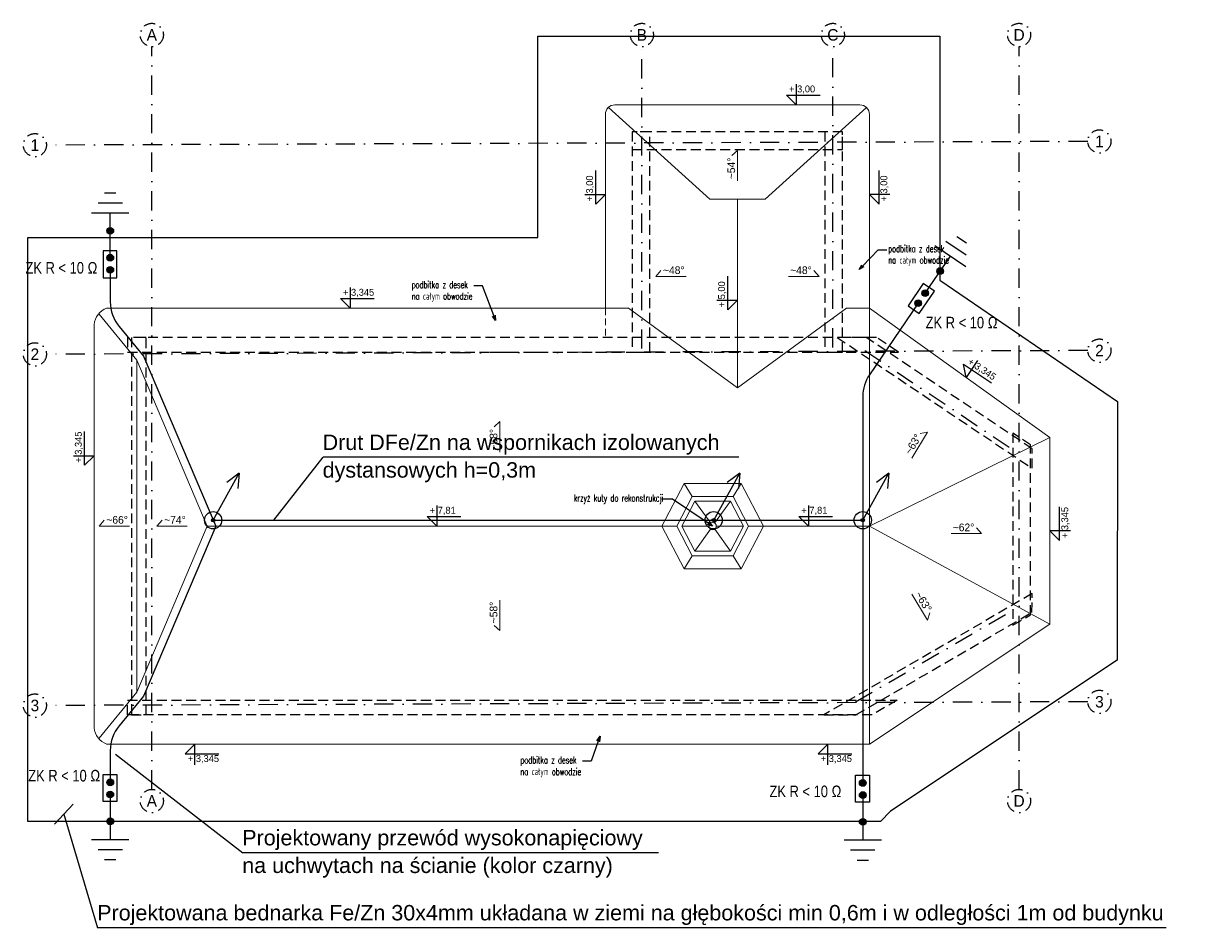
# Model space of a CAD drawing. Header units: centimetres. Extents: x 148004 to 151785, y -7215 to -1472.
# Tile 18 of 20: x 148982 to 150495, y -3514 to -2340. Entities that reach past the tile are written whole.
import ezdxf
from ezdxf import colors
from ezdxf.entities.mleader import LeaderData, LeaderLine
from ezdxf.enums import TextEntityAlignment as Align
from ezdxf.math import Vec2, Vec3

# ---------------------------------------------------------------- set-up
doc = ezdxf.new("R2010")
doc.units = ezdxf.units.CM
doc.header["$LTSCALE"] = 0.1
for name, pattern in [('DASHDOT', [1, 0.5, -0.25, 0, -0.25]), ('DASHED', [19.05, 12.7, -6.35]), ('DASHEDX2', [38.1, 25.4, -12.7])]:
    doc.linetypes.add(name, pattern=pattern)
doc.layers.get('0').update_dxf_attribs({"color": 45})
doc.layers.add('A_widok dachu', color=51, linetype='Continuous', lineweight=15)
doc.layers.add('HACZE', color=52, linetype='Continuous', lineweight=9)
for name, color, linetype in [('ELEK ODGROMÓWKA', 214, 'Continuous'), ('ELEK OPIS', 140, 'Continuous'), ('ELEK OŚWIETLENIE', 154, 'Continuous'), ('osie_R&F', 6, 'DASHDOT'), ('ozn_graficzne_PROKON', 5, 'Continuous'), ('widoki_przerywana_R&F', 4, 'DASHEDX2'), ('widoki_R&F', 4, 'Continuous')]:
    doc.layers.add(name, color=color, linetype=linetype)
doc.styles.add('arial', font='arial.ttf')
doc.styles.add('CG', font='txt')
doc.styles.add('Skala 50', font='simplex.shx', dxfattribs={"width": 0.9, "height": 10})
doc.styles.add('TECH', font='txt')

# ---------------------------------------------------------------- blocks, each defined once
blk = doc.blocks.new('osie_przyziemie')
at = {"layer": 'osie_R&F', "ltscale": 500}
for points in [[(149148.5, -6296.6), (149148.5, -5332.1)], [(149785, -5724.4), (149785, -5332.1)], [(150033, -5722.9), (150033, -5332.1)], [(150274.9, -6296.6), (150274.9, -5332.1)], [(150364.2, -5455.4), (149011.6, -5460.2)], [(150364.2, -5726.9), (149011.6, -5731.7)], [(150074.7, -5726.9), (150274.9, -5861.1)], [(150062.4, -6182.9), (150276.5, -6058.2)], [(150364.2, -6182.9), (149011.6, -6187.7)]]:
    blk.add_lwpolyline(points, dxfattribs=at)
at = {"layer": 'osie_R&F', "ltscale": 300}
for centre in [(149148.5, -5317.1), (149785, -5317.1), (150033, -5317.1), (150274.9, -5317.1), (148996.6, -5460.2), (150379.2, -5455.4), (148996.6, -5731.7), (150379.2, -5726.9), (148996.6, -6187.7), (150379.2, -6182.9), (149148.5, -6311.6), (150274.9, -6311.6)]:
    blk.add_circle(centre, 15, dxfattribs=at)
at = {"layer": 'osie_R&F', "color": 3, "ltscale": 75, "style": 'TECH'}
for s, p in [('A', (149148.5, -5317.1)), ('B', (149785, -5317.1)), ('C', (150033, -5317.1)), ('D', (150274.9, -5317.1)), ('1', (150379.2, -5455.4)), ('1', (148996.6, -5460.2)), ('2', (150379.2, -5726.9)), ('2', (148996.6, -5731.7)), ('3', (150379.2, -6182.9)), ('3', (148996.6, -6187.7)), ('A', (149148.5, -6311.6)), ('D', (150274.9, -6311.6))]:
    blk.add_text(s, height=15, dxfattribs=at).set_placement(p, align=Align.MIDDLE_CENTER)
blk = doc.blocks.new('rzut_dachu')
at = {"layer": 'A_widok dachu', "ltscale": 10}
for p, q in [((148068, -2445.8), (147750, -2445.8)), ((147737.5, -2458.3), (147737.5, -2709.8)), ((148080.5, -2720.5), (148080.5, -2458.3)), ((147909, -2568.3), (147909, -2813.3)), ((147767.5, -2709.8), (147089.8, -2709.8)), ((148080.5, -2992.8), (148080.5, -2720.5)), ((147073.5, -2731), (147073.5, -3254.5)), ((148080.5, -2992.8), (148314.9, -2877.7)), ((148314.9, -3120.1), (148314.9, -2877.7)), ((147220.5, -2992.8), (147816.7, -2992.8)), ((147937.1, -2992.8), (148080.5, -2992.8)), ((148080.5, -2992.8), (148080.5, -3275.8)), ((148314.9, -3120.1), (148080.5, -2992.8)), ((148080.5, -3275.8), (148314.9, -3120.1)), ((147089.8, -3275.8), (148080.5, -3275.8))]:
    blk.add_line(p, q, dxfattribs=at)
at = {"layer": 'A_widok dachu', "linetype": 'DASHED', "ltscale": 7}
blk.add_line((147737.5, -2709.8), (147737.5, -2747.8), dxfattribs=at)
at = {"layer": 'A_widok dachu', "ltscale": 10}
for points in [[(147741.5, -2449.1), (147873.1, -2568.3)], [(148076.5, -2449.1), (147944.9, -2568.3)], [(147873.1, -2568.3), (147944.9, -2568.3)], [(147080, -2717.6), (147129.2, -2777.4), (147129.2, -3208.1), (147080, -3267.9)], [(147767.5, -2709.8), (147909, -2813.3)], [(148050.6, -2709.8), (147909, -2813.3)], [(148314.9, -2877.7), (148080.5, -2709.8), (148050.6, -2709.8)], [(147129.2, -3208.1), (147220.5, -2992.8), (147129.2, -2777.4)], [(147850.2, -2954.3), (147840, -2937.3)], [(147913.9, -2937.3), (147903.6, -2954.3)], [(147874.5, -2988.7), (147853.9, -2960.3)], [(147899.9, -2960.3), (147879.3, -2988.7)], [(147811, -2992.8), (147830.2, -2992.8)], [(147837, -2992.8), (147872.2, -2992.8)], [(147874.2, -2996.6), (147853.9, -3025.2)], [(147879.6, -2996.6), (147899.9, -3025.2)], [(147916.8, -2992.8), (147881.6, -2992.8)], [(147942.8, -2992.8), (147923.6, -2992.8)], [(147850.2, -3031.2), (147839.9, -3048.2)], [(147903.6, -3031.2), (147913.9, -3048.2)]]:
    blk.add_lwpolyline(points, dxfattribs=at)
for points in [[(147942.8, -2992.8), (147913.9, -2937.3), (147839.9, -2937.3), (147811, -2992.8), (147839.9, -3048.2), (147913.9, -3048.2)], [(147923.6, -2992.8), (147903.6, -2954.3), (147850.2, -2954.3), (147830.2, -2992.8), (147850.2, -3031.2), (147903.6, -3031.2)], [(147916.8, -2992.8), (147899.9, -2960.3), (147853.9, -2960.3), (147837, -2992.8), (147853.9, -3025.2), (147899.9, -3025.2)]]:
    blk.add_lwpolyline(points, close=True, dxfattribs=at)
blk.add_circle((147876.9, -2992.8), 4.72, dxfattribs=at)
for centre, radius, start, end in [((147750, -2458.3), 12.5, 90, 180), ((148068, -2458.3), 12.5, 0, 90), ((147098.9, -2733.6), 25.5, 110.7873, 174.0926), ((147098.9, -3251.9), 25.5, 185.9074, 249.2127)]:
    blk.add_arc(centre, radius, start, end, dxfattribs=at)
blk = doc.blocks.new('_Open30')
at = {"color": 0, "linetype": 'ByBlock', "lineweight": -2, "transparency": 16777216}
for p, q in [((-1, 0.2679), (0, 0)), ((0, 0), (-1, -0.2679)), ((0, 0), (-1, 0))]:
    blk.add_line(p, q, dxfattribs=at)

msp = doc.modelspace()

# ---------------------------------------------------------------- hatches: boundary and pattern name
at = {"layer": 'ELEK ODGROMÓWKA'}
for points in [[(149230.4, -2985.1, 1), (149225.9, -2985.1, 1)], [(149880.4, -2985.1, 1), (149875.9, -2985.1, 1)], [(150074.1, -2985.1, 1), (150069.6, -2985.1, 1)]]:
    msp.add_hatch(color=256, dxfattribs=at).paths.add_polyline_path(points)
at = {"layer": 'ELEK OŚWIETLENIE'}
h = msp.add_hatch(color=256, dxfattribs=at)
h.dxf.hatch_style = 1
h.paths.add_polyline_path([(149094.5, -2605.2, -1), (149094.5, -2613.9, -1)])
h = msp.add_hatch(color=256, dxfattribs=at)
h.dxf.hatch_style = 1
h.paths.add_polyline_path([(149094.5, -2640, -1), (149094.5, -2648.6, -1)])
h = msp.add_hatch(color=256, dxfattribs=at)
h.dxf.hatch_style = 1
h.paths.add_polyline_path([(149094.5, -2655.7, -1), (149094.5, -2664.4, -1)])
h = msp.add_hatch(color=256, dxfattribs=at)
h.dxf.hatch_style = 1
h.paths.add_polyline_path([(150174.8, -2658, -1), (150170, -2665.2, -1)])
h = msp.add_hatch(color=256, dxfattribs=at)
h.dxf.hatch_style = 1
h.paths.add_polyline_path([(150155.2, -2686.7, -1), (150150.4, -2693.9, -1)])
h = msp.add_hatch(color=256, dxfattribs=at)
h.dxf.hatch_style = 1
h.paths.add_polyline_path([(150146.4, -2699.8, -1), (150141.5, -2706.9, -1)])
h = msp.add_hatch(color=256, dxfattribs=at)
h.dxf.hatch_style = 1
h.paths.add_polyline_path([(149094.5, -3329.8, 1), (149094.5, -3321.1, 1)])
h = msp.add_hatch(color=256, dxfattribs=at)
h.dxf.hatch_style = 1
h.paths.add_polyline_path([(150071.8, -3330.5, 1), (150071.8, -3321.8, 1)])
h = msp.add_hatch(color=256, dxfattribs=at)
h.dxf.hatch_style = 1
h.paths.add_polyline_path([(149094.5, -3345.5, 1), (149094.5, -3336.9, 1)])
h = msp.add_hatch(color=256, dxfattribs=at)
h.dxf.hatch_style = 1
h.paths.add_polyline_path([(150071.8, -3346.3, 1), (150071.8, -3337.6, 1)])
h = msp.add_hatch(color=256, dxfattribs=at)
h.dxf.hatch_style = 1
h.paths.add_polyline_path([(149094.5, -3380.3, 1), (149094.5, -3371.6, 1)])
h = msp.add_hatch(color=256, dxfattribs=at)
h.dxf.hatch_style = 1
h.paths.add_polyline_path([(150071.8, -3381, 1), (150071.8, -3372.4, 1)])

# ---------------------------------------------------------------- linework, layer by layer
at = {"layer": 'ELEK ODGROMÓWKA'}
for p, q in [((149228.1, -2985.1), (149262, -2923.9)), ((149262, -2923.9), (149245.8, -2936.1)), ((149262, -2923.9), (149260.2, -2944.1)), ((149878.2, -2985.1), (149912, -2923.9)), ((149912, -2923.9), (149895.9, -2936.1)), ((149912, -2923.9), (149910.3, -2944.1)), ((150071.8, -2985.1), (150105.7, -2923.9)), ((150105.7, -2923.9), (150089.6, -2936.1)), ((150105.7, -2923.9), (150103.9, -2944.1)), ((149228.1, -2985.1), (150071.8, -2985.1))]:
    msp.add_line(p, q, dxfattribs=at)
at = {"layer": 'ELEK ODGROMÓWKA', "ltscale": 10}
msp.add_lwpolyline([(150171.8, -2673.3), (150402.8, -2830.9), (150402.2, -3166.8), (150107.8, -3362.8), (150095, -3376.1), (148987.4, -3376.1), (148987.4, -2617.9), (149650, -2617.9), (149650, -2356.7), (150171.8, -2356.7)], close=True, dxfattribs=at)
at = {"layer": 'ELEK ODGROMÓWKA'}
for centre, radius in [((149228.1, -2985.1), 11.2), ((149878.2, -2985.1), 11.2), ((150071.8, -2985.1), 11.2), ((149228.1, -2985.1), 2.25), ((149878.2, -2985.1), 2.25), ((150071.8, -2985.1), 2.25)]:
    msp.add_circle(centre, radius, dxfattribs=at)
at = {"layer": 'ELEK OPIS'}
for p, q in [((149306.9, -2985.1), (149370.9, -2903.4)), ((149911, -2903.4), (149370.9, -2903.4)), ((149101.3, -3288.9), (149266.5, -3416.7)), ((149046.3, -3353.8), (149022, -3379.6)), ((149034.2, -3366.7), (149078.1, -3514.1)), ((149806.5, -3416.7), (149266.5, -3416.7)), ((150465.7, -3514.1), (149078.1, -3514.1))]:
    msp.add_line(p, q, dxfattribs=at)
at = {"layer": 'ELEK OŚWIETLENIE'}
for p, q in [((149078.7, -2573.1), (149110.3, -2573.1)), ((149087.1, -2560), (149101.9, -2560)), ((149070.2, -2586.1), (149118.8, -2586.1)), ((149094.5, -2644.3), (149094.5, -2586.1)), ((150194.2, -2616.6), (150206.4, -2624.8)), ((150165.5, -2628.6), (150205.7, -2655.9)), ((150179.9, -2622.6), (150206, -2640.4)), ((150152.8, -2690.3), (150185.6, -2642.3)), ((150071.8, -3266.7), (150071.8, -3326.3)), ((149094.5, -3341.2), (149094.5, -3399.4)), ((150071.8, -3341.9), (150071.8, -3400.1)), ((149070.2, -3399.4), (149118.8, -3399.4)), ((150047.5, -3400.1), (150096, -3400.1)), ((149078.7, -3412.4), (149110.3, -3412.4)), ((150055.9, -3413.2), (150087.6, -3413.2)), ((149087.1, -3425.5), (149101.9, -3425.5)), ((150064.4, -3426.2), (150079.1, -3426.2))]:
    msp.add_line(p, q, dxfattribs=at)
for points in [[(149085.3, -2670.3), (149103.1, -2670.3), (149103.1, -2635.2), (149085.3, -2635.2)], [(150130.6, -2706.6), (150145.3, -2716.6), (150165.1, -2687.6), (150150.4, -2677.6)], [(149085.3, -3315.2), (149103.1, -3315.2), (149103.1, -3350.3), (149085.3, -3350.3)], [(150062.6, -3316), (150080.4, -3316), (150080.4, -3351.1), (150062.6, -3351.1)]]:
    msp.add_lwpolyline(points, close=True, dxfattribs=at)
for points in [[(149094.5, -2660.1), (149094.5, -2701.6, 0.173852), (149105.9, -2733.4), (149137.8, -2772.2), (149231.4, -2992.8), (149137.8, -3213.3), (149105.9, -3252.1, 0.173852), (149094.5, -3283.9), (149094.5, -3325.6)], [(150144, -2703.2), (150080.5, -2796.3, 0.150822), (150071.8, -2824.5), (150071.8, -3266.7)]]:
    msp.add_lwpolyline(points, format="xyb", dxfattribs=at)
for centre in [(149094.5, -2609.5), (149094.5, -2644.3), (149094.5, -2660.1), (150172.4, -2661.6), (150152.8, -2690.3), (150143.9, -2703.3), (149094.5, -3325.4), (150071.8, -3326.2), (149094.5, -3341.2), (150071.8, -3341.9), (149094.5, -3376), (150071.8, -3376.7)]:
    msp.add_circle(centre, 4.34, dxfattribs=at)
at = {"layer": 'ozn_graficzne_PROKON', "color": 3}
for points in [[(149985.3, -2419), (149985.3, -2445.8), (149972.9, -2433.2), (150016.6, -2433.2)], [(149710.8, -2562.1), (149737.5, -2562.1), (149725, -2574.6), (149725, -2530.9)], [(150107.2, -2562.1), (150080.5, -2562.1), (150093, -2574.6), (150093, -2530.9)], [(149882.3, -2699.5), (149909, -2699.5), (149896.5, -2712), (149896.5, -2668.2)], [(149405.9, -2683), (149405.9, -2709.8), (149393.5, -2697.2), (149437.2, -2697.2)], [(150221, -2777.6), (150206.1, -2799.8), (150202.7, -2782.4), (150239, -2806.8)], [(149046.8, -2901.3), (149073.5, -2901.3), (149061, -2913.8), (149061, -2870.1)], [(149518.6, -2966), (149518.6, -2992.8), (149506.1, -2980.2), (149549.9, -2980.2)], [(150001.3, -2966), (150001.3, -2992.8), (149988.8, -2980.2), (150032.6, -2980.2)], [(150341.6, -2998.9), (150314.9, -2998.9), (150327.4, -3011.4), (150327.4, -2967.6)], [(149204.5, -3302.5), (149204.5, -3275.8), (149192, -3288.3), (149235.7, -3288.3)], [(150026.4, -3302.5), (150026.4, -3275.8), (150013.9, -3288.3), (150057.7, -3288.3)]]:
    msp.add_lwpolyline(points, dxfattribs=at)
at = {"layer": 'ozn_graficzne_PROKON', "color": 4, "lineweight": 5}
for points in [[(149909, -2544.4), (149909, -2504.9), (149901.6, -2511.6)], [(149842.4, -2668.5), (149802.9, -2668.5), (149809.6, -2661.1)], [(149975.6, -2668.5), (150015.1, -2668.5), (150008.4, -2661.1)], [(149600.3, -2896.6), (149600.3, -2857.1), (149592.9, -2863.8)], [(150135.6, -2904.4), (150156.1, -2870.6), (150146.3, -2872.4)], [(149119.5, -2992.6), (149080, -2992.6), (149086.7, -2985.1)], [(149194.5, -2992.6), (149155, -2992.6), (149161.7, -2985.1)], [(150186.7, -3002.4), (150226.2, -3002.4), (150219.5, -2995)], [(150135.6, -3081.1), (150156.1, -3114.9), (150159, -3105.4)], [(149600.3, -3088.9), (149600.3, -3128.4), (149592.9, -3121.7)]]:
    msp.add_lwpolyline(points, dxfattribs=at)
at = {"layer": 'widoki_przerywana_R&F', "ltscale": 5}
for points in [[(149772.5, -2503.8), (150045.5, -2503.8), (150045.5, -2480.8), (149772.5, -2480.8)], [(149795.5, -2766.8), (149795.5, -2480.8), (149772.5, -2480.8), (149772.5, -2766.8)], [(150045.5, -2766.8), (150045.5, -2480.8), (150022.5, -2480.8), (150022.5, -2766.8)], [(149117, -2766.8), (150118.2, -2766.8), (150089.8, -2747.8), (149117, -2747.8)], [(149141, -3237.8), (149141, -2747.8), (149122, -2747.8), (149122, -3237.8)], [(150291.9, -2892.4), (150076.3, -2747.8), (150038.6, -2747.8), (150291.9, -2917.7)], [(150289.9, -3108), (150289.9, -2887.4), (150266.9, -2872), (150266.9, -3121.4)], [(150063, -3237.8), (150291.6, -3104.7), (150291.9, -3080.2), (150021.2, -3237.8)], [(149117, -3218.8), (150116.5, -3218.8), (150083.9, -3237.8), (149117, -3237.8)]]:
    msp.add_lwpolyline(points, close=True, dxfattribs=at)

# ---------------------------------------------------------------- block references
at = {"layer": 'HACZE'}
msp.add_blockref('rzut_dachu', (2000, 0), dxfattribs=at)
at = {"layer": 'widoki_przerywana_R&F', "ltscale": 5}
msp.add_blockref('osie_przyziemie', (0, 2962.1), dxfattribs=at)

# ---------------------------------------------------------------- texts
at = {"layer": 'ELEK OPIS', "style": 'arial', "width": 0.8}
for p in [(148984.4, -2664.9), (150153.5, -2736), (148988, -3324.2), (149950.7, -3344.6)]:
    msp.add_text('ZK R < 10 Ω', height=15, dxfattribs=at).set_placement(p)
at = {"layer": 'ELEK OPIS', "style": 'arial'}
for s, p in [('Drut DFe/Zn na wspornikach izolowanych', (149370.3, -2893.9)), ('dystansowych h=0,3m', (149370.3, -2929.8)), ('Projektowany przewód wysokonapięciowy', (149265.9, -3407.2)), ('na uchwytach na ścianie (kolor czarny)', (149265.9, -3443.1)), ('Projektowana bednarka Fe/Zn 30x4mm układana w ziemi na głębokości min 0,6m i w odległości 1m od budynku', (149077.5, -3504.6))]:
    msp.add_text(s, height=20, dxfattribs=at).set_placement(p)
at = {"layer": 'ozn_graficzne_PROKON', "color": 4, "lineweight": 0, "style": 'CG'}
for s, p in [('+ 3,00', (149976.2, -2429.7)), ('+ 3,345', (149396.8, -2693.7)), ('+ 7,81', (149509.4, -2976.7)), ('+ 7,81', (149992.1, -2976.7)), ('+ 3,345', (149195.3, -3299)), ('+ 3,345', (150017.3, -3299))]:
    msp.add_text(s, height=9, dxfattribs=at).set_placement(p)
for s, rotation, p in [('~54%%D', 90, (149909, -2528.4)), ('~58%%D', 90, (149600.3, -2880.6)), ('~63%%D', 58.8163, (150143.9, -2890.6)), ('~63%%D', 301.1837, (150143.9, -3094.9)), ('~58%%D', 90, (149600.3, -3104.9))]:
    msp.add_text(s, height=10, rotation=rotation, dxfattribs=at).set_placement(p, align=Align.BOTTOM_CENTER)
for s, rotation, p in [('+ 3,00', 90, (149721.5, -2571.3)), ('+ 3,00', 90, (150103.7, -2571.3)), ('+ 5,00', 90, (149893, -2708.7)), ('+ 3,345', 326.1484, (150207.4, -2781.3)), ('+ 3,345', 90, (149057.5, -2910.5)), ('+ 3,345', 90, (150338.7, -3008.4))]:
    msp.add_text(s, height=9, rotation=rotation, dxfattribs=at).set_placement(p)
for s, p in [('~48%%D', (149826.4, -2668.5)), ('~48%%D', (149991.6, -2668.5)), ('~66%%D', (149103.4, -2992.6)), ('~62%%D', (150202.7, -3002.4))]:
    msp.add_text(s, height=10, dxfattribs=at).set_placement(p, align=Align.BOTTOM_CENTER)
at = {"layer": 'ozn_graficzne_PROKON', "color": 6, "lineweight": 0, "style": 'CG'}
msp.add_text('~74%%D', height=10, dxfattribs=at).set_placement((149178.5, -2992.6), align=Align.BOTTOM_CENTER)

# ---------------------------------------------------------------- leaders
at = {"layer": 'widoki_R&F'}
ml = msp.add_multileader_mtext('Standard', dxfattribs=at)
ml.set_content('\\pxql;{\\W0.6;podbitka z desek \\Pna całym obwodzie}', color=256, style='Skala 50')
ml.set_leader_properties()
ml.set_arrow_properties(name='OPEN30')
ml.build(insert=Vec2(0, 0))
ml.multileader.update_dxf_attribs({"dogleg_length": 5, "arrow_head_size": 7})
ctx = ml.context
ctx.base_point, ctx.char_height, ctx.arrow_head_size, ctx.plane_origin = Vec3(150102.9, -2633.9), 9, 7, Vec3(216087.2, 4113.9)
notes = []
notes.append((ctx, [(0, (1, 1, 0), (150091.7, -2633.9), (1, 0), 11.2, [(0, [(150067.1, -2659.8)], 0, [])])]))
ctx.mtext.insert, ctx.mtext.width, ctx.mtext.defined_height = Vec3(150104.9, -2627.9), 103.505, 46.6
ml = msp.add_multileader_mtext('Standard', dxfattribs=at)
ml.set_content('\\pxql;{\\W0.6;podbitka z desek \\Pna całym obwodzie}', color=256, style='Skala 50')
ml.set_leader_properties()
ml.set_arrow_properties(name='OPEN30')
ml.build(insert=Vec2(0, 0))
ml.multileader.update_dxf_attribs({"dogleg_length": 5, "arrow_head_size": 7})
ctx = ml.context
ctx.base_point, ctx.char_height, ctx.arrow_head_size, ctx.plane_origin = Vec3(149484, -2680.7), 9, 7, Vec3(83582.3, 4067.1)
notes.append((ctx, [(0, (1, 1, 0), (149577.8, -2680.7), (-1, 0), 11.2, [(0, [(149595, -2726)], 0, [])])]))
ctx.mtext.insert, ctx.mtext.width, ctx.mtext.defined_height = Vec3(149486, -2674.7), 103.505, 46.6
ml = msp.add_multileader_mtext('Standard', dxfattribs=at)
ml.set_content('{\\W0.6;krzyż kuty do rekonstrukcji}', color=256, style='Skala 50')
ml.set_leader_properties()
ml.set_arrow_properties(name='OPEN30')
ml.build(insert=Vec2(0, 0))
ml.multileader.update_dxf_attribs({"dogleg_length": 13.7, "arrow_head_size": 7})
ctx = ml.context
ctx.base_point, ctx.char_height, ctx.arrow_head_size, ctx.plane_origin = Vec3(149694.6, -2957.9), 9, 7, Vec3(83822.8, 3754.5)
notes.append((ctx, [(0, (1, 1, 0), (149824.7, -2957.9), (-1, 0), 13.7, [(0, [(149876.9, -2992.8)], 0, [])])]))
ctx.mtext.insert, ctx.mtext.width, ctx.mtext.defined_height = Vec3(149696.6, -2951.9), 131.171, 46.6
ml = msp.add_multileader_mtext('Standard', dxfattribs=at)
ml.set_content('\\pxql;{\\W0.6;podbitka z desek \\Pna całym obwodzie}', color=256, style='Skala 50')
ml.set_leader_properties()
ml.set_arrow_properties(name='OPEN30')
ml.build(insert=Vec2(0, 0))
ml.multileader.update_dxf_attribs({"dogleg_length": 5, "arrow_head_size": 7})
ctx = ml.context
ctx.base_point, ctx.char_height, ctx.arrow_head_size, ctx.plane_origin = Vec3(149625.2, -3298), 9, 7, Vec3(83723.6, 3449.8)
notes.append((ctx, [(0, (1, 1, 0), (149719.1, -3298), (-1, 0), 11.2, [(0, [(149730.7, -3265.5)], 0, [])])]))
ctx.mtext.insert, ctx.mtext.width, ctx.mtext.defined_height = Vec3(149627.2, -3292), 103.505, 46.6
for ctx, leaders in notes:
    for number, flags, end, landing, length, lines in leaders:
        leader = LeaderData()
        leader.index, (leader.has_last_leader_line, leader.has_dogleg_vector, leader.attachment_direction) = number, flags
        leader.last_leader_point, leader.dogleg_vector, leader.dogleg_length = Vec3(end), Vec3(landing), length
        for number, points, colour, breaks in lines:
            line = LeaderLine()
            line.index, line.vertices, line.color, line.breaks = number, Vec3.list(points), colors.encode_raw_color(colour), breaks
            leader.lines.append(line)
        ctx.leaders.append(leader)

doc.saveas('drawing.dxf')
